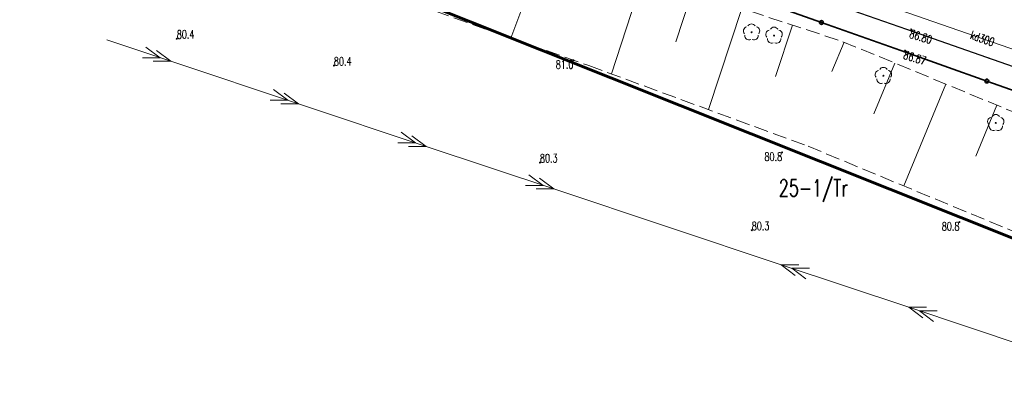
# Model space of a CAD drawing. Header units: metres. Extents: x 7505752 to 7507120, y 5839999 to 5840598.
# Tile 4 of 35: x 7505987 to 7506075, y 5840379 to 5840411. Entities that reach past the tile are written whole.
import ezdxf
from ezdxf.enums import TextEntityAlignment as Align

# ---------------------------------------------------------------- set-up
doc = ezdxf.new("R2010")
doc.units = ezdxf.units.M
doc.header["$MEASUREMENT"] = 0
for name, pattern in [('2_1', [0]), ('2_OTKJ', [2, 1.5, -0.5]), ('2_OTKK', [0]), ('2_OTRK', [1.75, 1.25, -0.5]), ('2_OTRKG', [1.75, 1.25, -0.5]), ('4_SUEP_A', [0]), ('4_SUKP', [0]), ('GDE', [0]), ('GUZ', [1, 0.5, -0.5])]:
    doc.linetypes.add(name, pattern=pattern)
doc.layers.get('0').update_dxf_attribs({"color": 250, "linetype": 'CONTINUOUS', "lineweight": 100})
for name, color, linetype, lineweight in [('Dzialki', 7, 'GDE', 18), ('OTK_L_0', 7, '2_OTKJ', 18), ('OTK_L_1', 7, '2_OTKK', 25), ('OTO_L_0', 7, 'CONTINUOUS', 35), ('OTR_L_1', 7, '2_OTRK', 18), ('OTR_T_0', 7, 'CONTINUOUS', 18), ('OTR_T_1', 7, 'CONTINUOUS', 18), ('SUEP_L_0', 1, '4_SUEP_A', 18)]:
    doc.layers.add(name, color=color, linetype=linetype, lineweight=lineweight)
for name, color, linetype, lineweight, true_color in [('Numery_uzytkow', 7, 'CONTINUOUS', 15, 0x008000), ('OTZ_T_0', 7, 'CONTINUOUS', 18, 0x008000), ('SUKP_E_T_0', 7, 'CONTINUOUS', 0, 0x803300), ('SUKP_L_0', 7, '4_SUKP', 18, 0x803300), ('Uzytki', 7, 'GUZ', 18, 0x008000)]:
    doc.layers.add(name, color=color, linetype=linetype, lineweight=lineweight, true_color=true_color)
doc.styles.get("Standard").update_dxf_attribs({"font": 'Simplex.SHX', "width": 0.75})

# ---------------------------------------------------------------- blocks, each defined once
blk = doc.blocks.new('2_OTRN')
at = {"linetype": 'Continuous'}
blk.add_circle((0, 0), 0.045, dxfattribs=at)
blk = doc.blocks.new('2_OTRS')
at = {"linetype": 'Continuous'}
blk.add_circle((0, 0), 0.045, dxfattribs=at)
blk = doc.blocks.new('2_OTZL')
at = {"linetype": 'Continuous'}
blk.add_circle((0, 0), 0.045, dxfattribs=at)
for centre, start, end in [((-0.357, 0.116), 102.14447, 221.86002), ((0, 0.375), 30.14012, 149.85988), ((0.357, 0.116), 318.13998, 77.85553), ((-0.22, -0.303), 174.14818, 293.85423), ((0.22, -0.303), 246.14577, 5.85182)]:
    blk.add_arc(centre, 0.375, start, end, dxfattribs=at)

msp = doc.modelspace()

# ---------------------------------------------------------------- linework, layer by layer
at = {"layer": 'Dzialki', "color": 3, "lineweight": 60}
msp.add_line((7506106.97, 5840379.02), (7505946.58, 5840443.14), dxfattribs=at)
at = {"layer": 'OTK_L_0', "linetype": '2_OTKJ'}
for p, q in [((7506066.065, 5840410.234), (7506018.233, 5840427.002)), ((7506095.521, 5840399.918), (7506066.065, 5840410.234))]:
    msp.add_line(p, q, dxfattribs=at)
at = {"layer": 'OTK_L_1', "linetype": '2_OTKK'}
for p, q in [((7506066.065, 5840410.234), (7506018.233, 5840427.002)), ((7506095.521, 5840399.918), (7506066.065, 5840410.234))]:
    msp.add_line(p, q, dxfattribs=at)
at = {"layer": 'OTO_L_0'}
for p, q in [((7506058.461, 5840410.861), (7506051.6, 5840413.298)), ((7506065.528, 5840408.35), (7506058.461, 5840410.861)), ((7506073.207, 5840405.634), (7506065.528, 5840408.35)), ((7506080.887, 5840402.917), (7506073.207, 5840405.634))]:
    msp.add_line(p, q, dxfattribs=at)
for centre in [(7506058.461, 5840410.861), (7506073.207, 5840405.634)]:
    msp.add_circle(centre, 0.17, dxfattribs=at)
at = {"layer": 'OTR_L_1', "linetype": '2_1'}
for p, q in [((7506033.949, 5840418.087), (7506030.775, 5840409.469)), ((7506042.568, 5840415.003), (7506039.732, 5840406.267)), ((7506046.932, 5840413.572), (7506045.47, 5840409.133)), ((7506051.371, 5840412.111), (7506048.398, 5840403.079)), ((7506055.887, 5840410.624), (7506054.375, 5840406.03)), ((7506060.479, 5840409.105), (7506059.393, 5840406.475)), ((7506065.019, 5840407.23), (7506063.146, 5840402.693)), ((7506069.557, 5840405.357), (7506065.808, 5840396.275)), ((7506074.098, 5840403.483), (7506072.222, 5840398.938))]:
    msp.add_line(p, q, dxfattribs=at)
at = {"layer": 'OTR_L_1', "linetype": '2_OTRKG'}
for p, q in [((7506043.812, 5840414.6), (7506060.382, 5840409.144)), ((7506060.382, 5840409.144), (7506075.798, 5840402.781))]:
    msp.add_line(p, q, dxfattribs=at)
at = {"layer": 'OTR_L_1', "linetype": '2_OTRK'}
for p, q in [((7506017.442, 5840414.195), (7506037.725, 5840407.006)), ((7506037.725, 5840407.006), (7506057.277, 5840399.811)), ((7506057.277, 5840399.811), (7506076.094, 5840392.012))]:
    msp.add_line(p, q, dxfattribs=at)
at = {"layer": 'SUEP_L_0', "linetype": '4_SUEP_A'}
for p, q in [((7505994.754, 5840409.296), (7506000.446, 5840407.397)), ((7505998.233, 5840408.663), (7505999.497, 5840407.714)), ((7505999.181, 5840408.346), (7506000.446, 5840407.397)), ((7505999.497, 5840407.714), (7505997.916, 5840407.714)), ((7506000.446, 5840407.397), (7505998.865, 5840407.397)), ((7506000.446, 5840407.397), (7506011.829, 5840403.599)), ((7506009.616, 5840404.865), (7506010.88, 5840403.916)), ((7506010.88, 5840403.916), (7506009.299, 5840403.916)), ((7506010.564, 5840404.548), (7506011.829, 5840403.599)), ((7506011.829, 5840403.599), (7506010.248, 5840403.6)), ((7506011.829, 5840403.599), (7506023.212, 5840399.802)), ((7506020.999, 5840401.067), (7506022.264, 5840400.118)), ((7506021.948, 5840400.751), (7506023.212, 5840399.802)), ((7506022.264, 5840400.118), (7506020.683, 5840400.119)), ((7506023.212, 5840399.802), (7506021.631, 5840399.802)), ((7506023.212, 5840399.802), (7506034.596, 5840396.004)), ((7506032.382, 5840397.27), (7506033.647, 5840396.321)), ((7506033.331, 5840396.953), (7506034.596, 5840396.004)), ((7506033.647, 5840396.321), (7506032.066, 5840396.321)), ((7506034.596, 5840396.004), (7506033.014, 5840396.005)), ((7506034.596, 5840396.004), (7506054.867, 5840389.241)), ((7506054.867, 5840389.241), (7506066.25, 5840385.444)), ((7506056.448, 5840389.241), (7506054.867, 5840389.241)), ((7506054.867, 5840389.241), (7506056.132, 5840388.292)), ((7506057.397, 5840388.925), (7506055.816, 5840388.925)), ((7506055.816, 5840388.925), (7506057.081, 5840387.976)), ((7506066.25, 5840385.444), (7506077.634, 5840381.646)), ((7506067.832, 5840385.443), (7506066.25, 5840385.444)), ((7506066.25, 5840385.444), (7506067.515, 5840384.495)), ((7506068.78, 5840385.127), (7506067.199, 5840385.127)), ((7506067.199, 5840385.127), (7506068.464, 5840384.178))]:
    msp.add_line(p, q, dxfattribs=at)
at = {"layer": 'SUKP_L_0', "linetype": '4_SUKP'}
msp.add_line((7506049.688, 5840417.45), (7506095.945, 5840401.392), dxfattribs=at)
at = {"layer": 'Uzytki'}
msp.add_line((7506106.97, 5840379.02), (7505946.58, 5840443.14), dxfattribs=at)

# ---------------------------------------------------------------- block references
at = {"layer": 'OTR_T_0'}
for p in [(7506066.465, 5840410.237), (7506065.928, 5840408.353)]:
    msp.add_blockref('2_OTRS', p, dxfattribs=at)
at = {"layer": 'OTR_T_1'}
for p in [(7506000.983, 5840409.409), (7506036.341, 5840407.486), (7506014.992, 5840407.017), (7506054.951, 5840399.265), (7506033.365, 5840398.364), (7506052.249, 5840392.315), (7506070.766, 5840393.045)]:
    msp.add_blockref('2_OTRN', p, dxfattribs=at)
at = {"layer": 'OTZ_T_0'}
for p in [(7506052.23, 5840409.98), (7506054.24, 5840409.69), (7506063.99, 5840406.1), (7506074.01, 5840401.9)]:
    msp.add_blockref('2_OTZL', p, dxfattribs=at)

# ---------------------------------------------------------------- texts
at = {"layer": 'Numery_uzytkow', "width": 0.7}
msp.add_text('25-1/Tr', height=1.5, dxfattribs=at).set_placement((7506054.657, 5840395.343))
at = {"layer": 'OTR_T_0', "lineweight": 9, "width": 0.7}
for s, rotation, p in [('86.80', 343.00924, (7506066.465, 5840410.237)), ('86.87', 343.39923, (7506065.928, 5840408.353))]:
    msp.add_text(s, height=0.75, rotation=rotation, dxfattribs=at).set_placement(p, align=Align.TOP_LEFT)
at = {"layer": 'OTR_T_1', "lineweight": 9, "width": 0.7}
for s, rotation, p in [('80.4', 0.40125, (7506000.983, 5840409.409)), ('80.4', 0.40081, (7506014.992, 5840407.017)), ('80.3', 0.40013, (7506033.365, 5840398.364)), ('80.3', 0.39961, (7506052.249, 5840392.315))]:
    msp.add_text(s, height=0.75, rotation=rotation, dxfattribs=at).set_placement(p)
for s, rotation, p in [('81.0', 0.40016, (7506036.341, 5840407.486)), ('80.8', 0.39958, (7506054.951, 5840399.265)), ('80.8', 0.39964, (7506070.766, 5840393.045))]:
    msp.add_text(s, height=0.75, rotation=rotation, dxfattribs=at).set_placement(p, align=Align.TOP_RIGHT)
at = {"layer": 'SUKP_E_T_0', "lineweight": 9, "width": 0.7}
msp.add_text('kd300', height=0.75, rotation=340.85573, dxfattribs=at).set_placement((7506072.817, 5840409.421), align=Align.MIDDLE)

doc.saveas('drawing.dxf')
